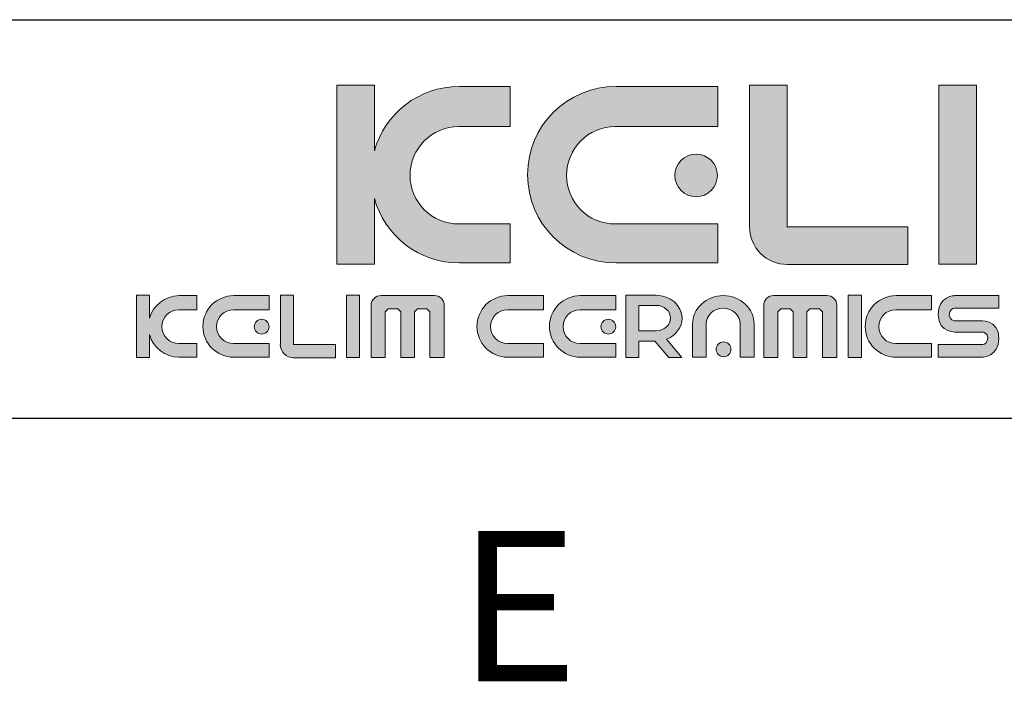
# Model space of a CAD drawing. Header units: millimetres. Extents: x 789 to 1209, y 393 to 987.
# Tile 3 of 37: x 1137 to 1174, y 397 to 422. Entities that reach past the tile are written whole.
import ezdxf

# ---------------------------------------------------------------- set-up
doc = ezdxf.new("R2010")
doc.units = ezdxf.units.MM
doc.header["$LTSCALE"] = 0.1
doc.layers.add('FORM', color=7, linetype='Continuous')
doc.layers.add('TEXT', color=2, linetype='Continuous')
doc.styles.get("Standard").update_dxf_attribs({"font": 'arial_0.ttf'})

msp = doc.modelspace()

# ---------------------------------------------------------------- hatches: boundary and pattern name
at = {"layer": 'TEXT'}
h = msp.add_hatch(color=2, dxfattribs=at)
h.dxf.hatch_style = 2
edge = h.paths.add_edge_path()
edge.add_spline(control_points=[(1155.5375, 414.0397), (1155.5375, 414.0397), (1153.6081, 414.0397), (1153.6081, 414.0397), (1152.5934, 414.0397), (1151.7764, 414.8573), (1151.7764, 415.8689), (1151.7764, 416.8846), (1152.5934, 417.702), (1153.6081, 417.702), (1153.6081, 417.702), (1155.5375, 417.702), (1155.5375, 417.702), (1155.5375, 417.702), (1155.5375, 419.2155), (1155.5375, 419.2155), (1155.5375, 419.2155), (1153.6307, 419.2155), (1153.6307, 419.2155), (1152.1042, 419.2155), (1150.8235, 418.193), (1150.4325, 416.7937), (1150.4325, 416.7937), (1150.4325, 419.2632), (1150.4325, 419.2632), (1150.4325, 419.2632), (1149.021, 419.2632), (1149.021, 419.2632), (1149.021, 419.2632), (1149.021, 412.5255), (1149.021, 412.5255), (1149.021, 412.5255), (1150.4325, 412.5255), (1150.4325, 412.5255), (1150.4325, 412.5255), (1150.4325, 414.9973), (1150.4325, 414.9973), (1150.8235, 413.5991), (1152.1042, 412.5724), (1153.6307, 412.5724), (1153.6307, 412.5724), (1155.5375, 412.5724), (1155.5375, 412.5724), (1155.5375, 412.5724), (1155.5375, 414.0397), (1155.5375, 414.0397)], knot_values=[0, 0, 0, 0, 1, 1, 1, 2, 2, 2, 3, 3, 3, 4, 4, 4, 5, 5, 5, 6, 6, 6, 7, 7, 7, 8, 8, 8, 9, 9, 9, 10, 10, 10, 11, 11, 11, 12, 12, 12, 13, 13, 13, 14, 14, 14, 15, 15, 15, 15], degree=3, periodic=0)
h = msp.add_hatch(color=256, dxfattribs=at)
h.dxf.hatch_style = 2
edge = h.paths.add_edge_path()
edge.add_spline(control_points=[(1159.5201, 412.5724), (1159.5201, 412.5724), (1163.3603, 412.5724), (1163.3603, 412.5724), (1163.3603, 412.5724), (1163.3603, 414.0397), (1163.3603, 414.0397), (1163.3603, 414.0397), (1159.4959, 414.0397), (1159.4959, 414.0397), (1158.483, 414.0397), (1157.6656, 414.8573), (1157.6656, 415.8689), (1157.6656, 416.8846), (1158.4826, 417.702), (1159.4959, 417.702), (1159.4959, 417.702), (1163.3603, 417.702), (1163.3603, 417.702), (1163.3603, 417.702), (1163.3603, 419.2155), (1163.3603, 419.2155), (1163.3603, 419.2155), (1159.5201, 419.2155), (1159.5201, 419.2155), (1157.6838, 419.2155), (1156.1986, 417.7331), (1156.1986, 415.8948), (1156.1986, 414.0608), (1157.6838, 412.5724), (1159.5201, 412.5724)], knot_values=[0, 0, 0, 0, 1, 1, 1, 2, 2, 2, 3, 3, 3, 4, 4, 4, 5, 5, 5, 6, 6, 6, 7, 7, 7, 8, 8, 8, 9, 9, 9, 10, 10, 10, 10], degree=3, periodic=0)
h = msp.add_hatch(color=2, dxfattribs=at)
h.dxf.hatch_style = 2
edge = h.paths.add_edge_path()
edge.add_spline(control_points=[(1165.9643, 412.5209), (1165.9643, 412.5209), (1170.5038, 412.5209), (1170.5038, 412.5209), (1170.5038, 412.5209), (1170.5038, 413.9347), (1170.5038, 413.9347), (1170.5038, 413.9347), (1165.9745, 413.9347), (1165.9745, 413.9347), (1165.9745, 413.9347), (1165.9691, 413.9196), (1165.9691, 413.9196), (1165.9691, 413.9196), (1165.9691, 419.2632), (1165.9691, 419.2632), (1165.9691, 419.2632), (1164.5545, 419.2632), (1164.5545, 419.2632), (1164.5545, 419.2632), (1164.5545, 413.9347), (1164.5545, 413.9347), (1164.5545, 413.9347), (1164.5498, 413.9399), (1164.5498, 413.9399), (1164.5498, 413.1548), (1165.1862, 412.5149), (1165.9745, 412.5149), (1165.9745, 412.5149), (1165.9643, 412.5209), (1165.9643, 412.5209)], knot_values=[0, 0, 0, 0, 1, 1, 1, 2, 2, 2, 3, 3, 3, 4, 4, 4, 5, 5, 5, 6, 6, 6, 7, 7, 7, 8, 8, 8, 9, 9, 9, 10, 10, 10, 10], degree=3, periodic=0)
h = msp.add_hatch(color=2, dxfattribs=at)
h.dxf.hatch_style = 2
h.paths.add_polyline_path([(1173.094, 419.2632), (1171.6809, 419.2632), (1171.6809, 412.5255), (1173.094, 412.5255)])
h = msp.add_hatch(color=2, dxfattribs=at)
h.dxf.hatch_style = 2
edge = h.paths.add_edge_path()
edge.add_spline(control_points=[(1161.7415, 415.8689), (1161.7415, 415.4285), (1162.0976, 415.0659), (1162.5407, 415.0659), (1162.9825, 415.0659), (1163.3417, 415.4285), (1163.3417, 415.8689), (1163.3417, 416.3133), (1162.9825, 416.6693), (1162.5407, 416.6693), (1162.0976, 416.6693), (1161.7415, 416.3133), (1161.7415, 415.8689)], knot_values=[0, 0, 0, 0, 1, 1, 1, 2, 2, 2, 3, 3, 3, 4, 4, 4, 4], degree=3, periodic=0)
h = msp.add_hatch(color=2, dxfattribs=at)
h.dxf.hatch_style = 2
edge = h.paths.add_edge_path()
edge.add_spline(control_points=[(1141.9703, 410.4941), (1141.9703, 410.4941), (1141.9703, 411.3587), (1141.9703, 411.3587), (1141.9703, 411.3587), (1141.478, 411.3587), (1141.478, 411.3587), (1141.478, 411.3587), (1141.478, 409.0089), (1141.478, 409.0089), (1141.478, 409.0089), (1141.9703, 409.0089), (1141.9703, 409.0089), (1141.9703, 409.0089), (1141.9703, 409.8748), (1141.9703, 409.8748), (1142.1054, 409.3856), (1142.5521, 409.0256), (1143.0859, 409.0256), (1143.0859, 409.0256), (1143.7507, 409.0256), (1143.7507, 409.0256), (1143.7507, 409.0256), (1143.7507, 409.5368), (1143.7507, 409.5368), (1143.7507, 409.5368), (1143.0778, 409.5368), (1143.0778, 409.5368), (1142.7239, 409.5368), (1142.4388, 409.8223), (1142.4388, 410.1747), (1142.4388, 410.5293), (1142.7239, 410.814), (1143.0778, 410.814), (1143.0778, 410.814), (1143.7507, 410.814), (1143.7507, 410.814), (1143.7507, 410.814), (1143.7507, 411.3427), (1143.7507, 411.3427), (1143.7507, 411.3427), (1143.0859, 411.3427), (1143.0859, 411.3427), (1142.5521, 411.3427), (1142.1054, 410.9837), (1141.9703, 410.4941)], knot_values=[0, 0, 0, 0, 1, 1, 1, 2, 2, 2, 3, 3, 3, 4, 4, 4, 5, 5, 5, 6, 6, 6, 7, 7, 7, 8, 8, 8, 9, 9, 9, 10, 10, 10, 11, 11, 11, 12, 12, 12, 13, 13, 13, 14, 14, 14, 15, 15, 15, 15], degree=3, periodic=0)
h = msp.add_hatch(color=2, dxfattribs=at)
h.dxf.hatch_style = 2
edge = h.paths.add_edge_path()
edge.add_spline(control_points=[(1143.9811, 410.1842), (1143.9811, 409.5449), (1144.4992, 409.0256), (1145.1396, 409.0256), (1145.1396, 409.0256), (1146.4792, 409.0256), (1146.4792, 409.0256), (1146.4792, 409.0256), (1146.4792, 409.5368), (1146.4792, 409.5368), (1146.4792, 409.5368), (1145.1313, 409.5368), (1145.1313, 409.5368), (1144.7781, 409.5368), (1144.4926, 409.8223), (1144.4926, 410.1747), (1144.4926, 410.5293), (1144.7777, 410.814), (1145.1313, 410.814), (1145.1313, 410.814), (1146.4792, 410.814), (1146.4792, 410.814), (1146.4792, 410.814), (1146.4792, 411.3427), (1146.4792, 411.3427), (1146.4792, 411.3427), (1145.1396, 411.3427), (1145.1396, 411.3427), (1144.4992, 411.3427), (1143.9811, 410.825), (1143.9811, 410.1842)], knot_values=[0, 0, 0, 0, 1, 1, 1, 2, 2, 2, 3, 3, 3, 4, 4, 4, 5, 5, 5, 6, 6, 6, 7, 7, 7, 8, 8, 8, 9, 9, 9, 10, 10, 10, 10], degree=3, periodic=0)
h = msp.add_hatch(color=2, dxfattribs=at)
h.dxf.hatch_style = 2
edge = h.paths.add_edge_path()
edge.add_spline(control_points=[(1147.3887, 409.4953), (1147.3887, 409.4953), (1147.3887, 411.3587), (1147.3887, 411.3587), (1147.3887, 411.3587), (1146.8956, 411.3587), (1146.8956, 411.3587), (1146.8956, 411.3587), (1146.8956, 409.5004), (1146.8956, 409.5004), (1146.8956, 409.5004), (1146.8936, 409.5026), (1146.8936, 409.5026), (1146.8936, 409.228), (1147.1156, 409.0052), (1147.3908, 409.0052), (1147.3908, 409.0052), (1147.3872, 409.0075), (1147.3872, 409.0075), (1147.3872, 409.0075), (1148.9703, 409.0075), (1148.9703, 409.0075), (1148.9703, 409.0075), (1148.9703, 409.5004), (1148.9703, 409.5004), (1148.9703, 409.5004), (1147.3908, 409.5004), (1147.3908, 409.5004), (1147.3908, 409.5004), (1147.3887, 409.4953), (1147.3887, 409.4953)], knot_values=[0, 0, 0, 0, 1, 1, 1, 2, 2, 2, 3, 3, 3, 4, 4, 4, 5, 5, 5, 6, 6, 6, 7, 7, 7, 8, 8, 8, 9, 9, 9, 10, 10, 10, 10], degree=3, periodic=0)
h = msp.add_hatch(color=2, dxfattribs=at)
h.dxf.hatch_style = 2
h.paths.add_polyline_path([(1149.3809, 409.0089), (1149.8739, 409.0089), (1149.8739, 411.3587), (1149.3809, 411.3587)])
h = msp.add_hatch(color=2, dxfattribs=at)
h.dxf.hatch_style = 2
edge = h.paths.add_edge_path()
edge.add_spline(control_points=[(1152.6899, 411.3478), (1152.6899, 411.3478), (1150.6833, 411.3478), (1150.6833, 411.3478), (1150.4769, 411.3478), (1150.3101, 411.1818), (1150.3101, 410.9771), (1150.3101, 410.9771), (1150.3101, 409.0126), (1150.3101, 409.0126), (1150.3101, 409.0126), (1150.8432, 409.0126), (1150.8432, 409.0126), (1150.8432, 409.0126), (1150.8432, 410.734), (1150.8432, 410.734), (1150.8432, 410.734), (1150.9538, 410.8454), (1150.9538, 410.8454), (1150.9538, 410.8454), (1151.3114, 410.8454), (1151.3114, 410.8454), (1151.3114, 410.8454), (1151.4228, 410.734), (1151.4228, 410.734), (1151.4228, 410.734), (1151.4228, 409.0126), (1151.4228, 409.0126), (1151.4228, 409.0126), (1151.9376, 409.0126), (1151.9376, 409.0126), (1151.9376, 409.0126), (1151.9376, 410.734), (1151.9376, 410.734), (1151.9376, 410.734), (1152.0505, 410.8454), (1152.0505, 410.8454), (1152.0505, 410.8454), (1152.4061, 410.8454), (1152.4061, 410.8454), (1152.4061, 410.8454), (1152.5172, 410.734), (1152.5172, 410.734), (1152.5172, 410.734), (1152.5172, 409.0126), (1152.5172, 409.0126), (1152.5172, 409.0126), (1153.0635, 409.0126), (1153.0635, 409.0126), (1153.0635, 409.0126), (1153.0635, 410.9771), (1153.0635, 410.9771), (1153.0635, 411.1818), (1152.8951, 411.3478), (1152.6899, 411.3478)], knot_values=[0, 0, 0, 0, 1, 1, 1, 2, 2, 2, 3, 3, 3, 4, 4, 4, 5, 5, 5, 6, 6, 6, 7, 7, 7, 8, 8, 8, 9, 9, 9, 10, 10, 10, 11, 11, 11, 12, 12, 12, 13, 13, 13, 14, 14, 14, 15, 15, 15, 16, 16, 16, 17, 17, 17, 18, 18, 18, 18], degree=3, periodic=0)
h = msp.add_hatch(color=2, dxfattribs=at)
h.dxf.hatch_style = 2
edge = h.paths.add_edge_path()
edge.add_spline(control_points=[(1154.2947, 410.1842), (1154.2947, 409.5449), (1154.8126, 409.0256), (1155.4533, 409.0256), (1155.4533, 409.0256), (1156.7924, 409.0256), (1156.7924, 409.0256), (1156.7924, 409.0256), (1156.7924, 409.5368), (1156.7924, 409.5368), (1156.7924, 409.5368), (1155.4446, 409.5368), (1155.4446, 409.5368), (1155.0914, 409.5368), (1154.8063, 409.8223), (1154.8063, 410.1747), (1154.8063, 410.5293), (1155.0914, 410.814), (1155.4446, 410.814), (1155.4446, 410.814), (1156.7924, 410.814), (1156.7924, 410.814), (1156.7924, 410.814), (1156.7924, 411.3427), (1156.7924, 411.3427), (1156.7924, 411.3427), (1155.4533, 411.3427), (1155.4533, 411.3427), (1154.8126, 411.3427), (1154.2947, 410.825), (1154.2947, 410.1842)], knot_values=[0, 0, 0, 0, 1, 1, 1, 2, 2, 2, 3, 3, 3, 4, 4, 4, 5, 5, 5, 6, 6, 6, 7, 7, 7, 8, 8, 8, 9, 9, 9, 10, 10, 10, 10], degree=3, periodic=0)
h = msp.add_hatch(color=2, dxfattribs=at)
h.dxf.hatch_style = 2
edge = h.paths.add_edge_path()
edge.add_spline(control_points=[(1157.0234, 410.1842), (1157.0234, 409.5449), (1157.541, 409.0256), (1158.1818, 409.0256), (1158.1818, 409.0256), (1159.521, 409.0256), (1159.521, 409.0256), (1159.521, 409.0256), (1159.521, 409.5368), (1159.521, 409.5368), (1159.521, 409.5368), (1158.1731, 409.5368), (1158.1731, 409.5368), (1157.8199, 409.5368), (1157.5348, 409.8223), (1157.5348, 410.1747), (1157.5348, 410.5293), (1157.8199, 410.814), (1158.1731, 410.814), (1158.1731, 410.814), (1159.521, 410.814), (1159.521, 410.814), (1159.521, 410.814), (1159.521, 411.3427), (1159.521, 411.3427), (1159.521, 411.3427), (1158.1818, 411.3427), (1158.1818, 411.3427), (1157.541, 411.3427), (1157.0234, 410.825), (1157.0234, 410.1842)], knot_values=[0, 0, 0, 0, 1, 1, 1, 2, 2, 2, 3, 3, 3, 4, 4, 4, 5, 5, 5, 6, 6, 6, 7, 7, 7, 8, 8, 8, 9, 9, 9, 10, 10, 10, 10], degree=3, periodic=0)
h = msp.add_hatch(color=2, dxfattribs=at)
h.dxf.hatch_style = 2
edge = h.paths.add_edge_path()
edge.add_spline(control_points=[(1162.0103, 410.4929), (1162.0103, 410.9706), (1161.5722, 411.3587), (1161.0312, 411.3587), (1161.0312, 411.3587), (1160.3917, 411.3587), (1160.3917, 411.3587), (1160.3917, 411.3587), (1159.8992, 411.3587), (1159.8992, 411.3587), (1159.8992, 411.3587), (1159.8992, 410.9764), (1159.8992, 410.9764), (1159.8992, 410.9764), (1159.8992, 410.0218), (1159.8992, 410.0218), (1159.8992, 410.0218), (1159.8992, 409.6271), (1159.8992, 409.6271), (1159.8992, 409.6271), (1159.8992, 409.0089), (1159.8992, 409.0089), (1159.8992, 409.0089), (1160.3917, 409.0089), (1160.3917, 409.0089), (1160.3917, 409.0089), (1160.3917, 409.6271), (1160.3917, 409.6271), (1160.3917, 409.6271), (1160.9916, 409.6271), (1160.9916, 409.6271), (1160.9916, 409.6271), (1161.5158, 409.0089), (1161.5158, 409.0089), (1161.5158, 409.0089), (1162.0085, 409.0089), (1162.0085, 409.0089), (1162.0085, 409.0089), (1161.4231, 409.6995), (1161.4231, 409.6995), (1161.7687, 409.8331), (1162.0103, 410.1373), (1162.0103, 410.4929)], knot_values=[0, 0, 0, 0, 1, 1, 1, 2, 2, 2, 3, 3, 3, 4, 4, 4, 5, 5, 5, 6, 6, 6, 7, 7, 7, 8, 8, 8, 9, 9, 9, 10, 10, 10, 11, 11, 11, 12, 12, 12, 13, 13, 13, 14, 14, 14, 14], degree=3, periodic=0)
edge = h.paths.add_edge_path()
edge.add_spline(control_points=[(1161.0386, 410.0218), (1161.0386, 410.0218), (1160.3917, 410.0218), (1160.3917, 410.0218), (1160.3917, 410.0218), (1160.3917, 410.9764), (1160.3917, 410.9764), (1160.3917, 410.9764), (1161.0386, 410.9764), (1161.0386, 410.9764), (1161.3369, 410.9764), (1161.5777, 410.763), (1161.5777, 410.4995), (1161.5777, 410.2351), (1161.3369, 410.0218), (1161.0386, 410.0218)], knot_values=[0, 0, 0, 0, 1, 1, 1, 2, 2, 2, 3, 3, 3, 4, 4, 4, 5, 5, 5, 5], degree=3, periodic=0)
h = msp.add_hatch(color=2, dxfattribs=at)
h.dxf.hatch_style = 2
edge = h.paths.add_edge_path()
edge.add_spline(control_points=[(1163.5652, 411.3427), (1162.926, 411.3427), (1162.4069, 410.8621), (1162.4069, 410.268), (1162.4069, 410.268), (1162.4069, 409.0256), (1162.4069, 409.0256), (1162.4069, 409.0256), (1162.9178, 409.0256), (1162.9178, 409.0256), (1162.9178, 409.0256), (1162.9178, 410.2759), (1162.9178, 410.2759), (1162.9178, 410.6028), (1163.2034, 410.8679), (1163.5561, 410.8679), (1163.9104, 410.8679), (1164.1955, 410.6036), (1164.1955, 410.2759), (1164.1955, 410.2759), (1164.1955, 409.0256), (1164.1955, 409.0256), (1164.1955, 409.0256), (1164.7239, 409.0256), (1164.7239, 409.0256), (1164.7239, 409.0256), (1164.7239, 410.268), (1164.7239, 410.268), (1164.7239, 410.8621), (1164.2064, 411.3427), (1163.5652, 411.3427)], knot_values=[0, 0, 0, 0, 1, 1, 1, 2, 2, 2, 3, 3, 3, 4, 4, 4, 5, 5, 5, 6, 6, 6, 7, 7, 7, 8, 8, 8, 9, 9, 9, 10, 10, 10, 10], degree=3, periodic=0)
h = msp.add_hatch(color=2, dxfattribs=at)
h.dxf.hatch_style = 2
edge = h.paths.add_edge_path()
edge.add_spline(control_points=[(1167.4643, 411.3478), (1167.4643, 411.3478), (1165.4578, 411.3478), (1165.4578, 411.3478), (1165.2518, 411.3478), (1165.0847, 411.1818), (1165.0847, 410.9771), (1165.0847, 410.9771), (1165.0847, 409.0126), (1165.0847, 409.0126), (1165.0847, 409.0126), (1165.6177, 409.0126), (1165.6177, 409.0126), (1165.6177, 409.0126), (1165.6177, 410.734), (1165.6177, 410.734), (1165.6177, 410.734), (1165.7288, 410.8454), (1165.7288, 410.8454), (1165.7288, 410.8454), (1166.0862, 410.8454), (1166.0862, 410.8454), (1166.0862, 410.8454), (1166.1973, 410.734), (1166.1973, 410.734), (1166.1973, 410.734), (1166.1973, 409.0126), (1166.1973, 409.0126), (1166.1973, 409.0126), (1166.7125, 409.0126), (1166.7125, 409.0126), (1166.7125, 409.0126), (1166.7125, 410.734), (1166.7125, 410.734), (1166.7125, 410.734), (1166.825, 410.8454), (1166.825, 410.8454), (1166.825, 410.8454), (1167.1807, 410.8454), (1167.1807, 410.8454), (1167.1807, 410.8454), (1167.2917, 410.734), (1167.2917, 410.734), (1167.2917, 410.734), (1167.2917, 409.0126), (1167.2917, 409.0126), (1167.2917, 409.0126), (1167.8378, 409.0126), (1167.8378, 409.0126), (1167.8378, 409.0126), (1167.8378, 410.9771), (1167.8378, 410.9771), (1167.8378, 411.1818), (1167.67, 411.3478), (1167.4643, 411.3478)], knot_values=[0, 0, 0, 0, 1, 1, 1, 2, 2, 2, 3, 3, 3, 4, 4, 4, 5, 5, 5, 6, 6, 6, 7, 7, 7, 8, 8, 8, 9, 9, 9, 10, 10, 10, 11, 11, 11, 12, 12, 12, 13, 13, 13, 14, 14, 14, 15, 15, 15, 16, 16, 16, 17, 17, 17, 18, 18, 18, 18], degree=3, periodic=0)
h = msp.add_hatch(color=2, dxfattribs=at)
h.dxf.hatch_style = 2
h.paths.add_polyline_path([(1168.2686, 409.0089), (1168.7615, 409.0089), (1168.7615, 411.3587), (1168.2686, 411.3587)])
h = msp.add_hatch(color=2, dxfattribs=at)
h.dxf.hatch_style = 2
edge = h.paths.add_edge_path()
edge.add_spline(control_points=[(1168.9058, 410.1842), (1168.9058, 409.5449), (1169.4235, 409.0256), (1170.0643, 409.0256), (1170.0643, 409.0256), (1171.4035, 409.0256), (1171.4035, 409.0256), (1171.4035, 409.0256), (1171.4035, 409.5368), (1171.4035, 409.5368), (1171.4035, 409.5368), (1170.0557, 409.5368), (1170.0557, 409.5368), (1169.7025, 409.5368), (1169.4173, 409.8223), (1169.4173, 410.1747), (1169.4173, 410.5293), (1169.7025, 410.814), (1170.0557, 410.814), (1170.0557, 410.814), (1171.4035, 410.814), (1171.4035, 410.814), (1171.4035, 410.814), (1171.4035, 411.3427), (1171.4035, 411.3427), (1171.4035, 411.3427), (1170.0643, 411.3427), (1170.0643, 411.3427), (1169.4235, 411.3427), (1168.9058, 410.825), (1168.9058, 410.1842)], knot_values=[0, 0, 0, 0, 1, 1, 1, 2, 2, 2, 3, 3, 3, 4, 4, 4, 5, 5, 5, 6, 6, 6, 7, 7, 7, 8, 8, 8, 9, 9, 9, 10, 10, 10, 10], degree=3, periodic=0)
h = msp.add_hatch(color=2, dxfattribs=at)
h.dxf.hatch_style = 2
edge = h.paths.add_edge_path()
edge.add_spline(control_points=[(1171.6514, 410.6262), (1171.6514, 409.9089), (1172.3814, 409.9701), (1172.3814, 409.9701), (1172.3814, 409.9701), (1172.3996, 409.9701), (1172.3996, 409.9701), (1172.3996, 409.9701), (1173.186, 409.9701), (1173.186, 409.9701), (1173.186, 409.9701), (1173.3273, 409.9701), (1173.3273, 409.9701), (1173.3273, 409.9701), (1173.5181, 409.9395), (1173.5181, 409.7552), (1173.5181, 409.571), (1173.3942, 409.5004), (1173.3266, 409.5004), (1173.3266, 409.5004), (1171.6514, 409.5004), (1171.6514, 409.5004), (1171.6514, 409.5004), (1171.6514, 409.0264), (1171.6514, 409.0264), (1171.6514, 409.0264), (1173.3161, 409.0264), (1173.3161, 409.0264), (1173.3161, 409.0264), (1173.9347, 409.0256), (1173.9347, 409.7429), (1173.9347, 410.4609), (1173.2048, 410.399), (1173.2048, 410.399), (1173.2048, 410.399), (1173.186, 410.399), (1173.186, 410.399), (1173.186, 410.399), (1172.3996, 410.399), (1172.3996, 410.399), (1172.3996, 410.399), (1172.2583, 410.399), (1172.2583, 410.399), (1172.2583, 410.399), (1172.0675, 410.4296), (1172.0675, 410.6138), (1172.0675, 410.7973), (1172.192, 410.8679), (1172.2591, 410.8679), (1172.2591, 410.8679), (1173.9347, 410.8679), (1173.9347, 410.8679), (1173.9347, 410.8679), (1173.9347, 411.3427), (1173.9347, 411.3427), (1173.9347, 411.3427), (1172.27, 411.3427), (1172.27, 411.3427), (1172.27, 411.3427), (1171.6514, 411.3435), (1171.6514, 410.6262)], knot_values=[0, 0, 0, 0, 1, 1, 1, 2, 2, 2, 3, 3, 3, 4, 4, 4, 5, 5, 5, 6, 6, 6, 7, 7, 7, 8, 8, 8, 9, 9, 9, 10, 10, 10, 11, 11, 11, 12, 12, 12, 13, 13, 13, 14, 14, 14, 15, 15, 15, 16, 16, 16, 17, 17, 17, 18, 18, 18, 19, 19, 19, 20, 20, 20, 20], degree=3, periodic=0)
h = msp.add_hatch(color=2, dxfattribs=at)
h.dxf.hatch_style = 2
edge = h.paths.add_edge_path()
edge.add_spline(control_points=[(1145.9145, 410.1747), (1145.9145, 410.021), (1146.0386, 409.8951), (1146.193, 409.8951), (1146.3475, 409.8951), (1146.4726, 410.021), (1146.4726, 410.1747), (1146.4726, 410.3298), (1146.3475, 410.4543), (1146.193, 410.4543), (1146.0386, 410.4543), (1145.9145, 410.3298), (1145.9145, 410.1747)], knot_values=[0, 0, 0, 0, 1, 1, 1, 2, 2, 2, 3, 3, 3, 4, 4, 4, 4], degree=3, periodic=0)
h = msp.add_hatch(color=2, dxfattribs=at)
h.dxf.hatch_style = 2
edge = h.paths.add_edge_path()
edge.add_spline(control_points=[(1158.9567, 410.1747), (1158.9567, 410.021), (1159.0804, 409.8951), (1159.2352, 409.8951), (1159.3892, 409.8951), (1159.5143, 410.021), (1159.5143, 410.1747), (1159.5143, 410.3298), (1159.3892, 410.4543), (1159.2352, 410.4543), (1159.0804, 410.4543), (1158.9567, 410.3298), (1158.9567, 410.1747)], knot_values=[0, 0, 0, 0, 1, 1, 1, 2, 2, 2, 3, 3, 3, 4, 4, 4, 4], degree=3, periodic=0)
h = msp.add_hatch(color=2, dxfattribs=at)
h.dxf.hatch_style = 2
edge = h.paths.add_edge_path()
edge.add_spline(control_points=[(1163.5734, 409.6016), (1163.4189, 409.6016), (1163.2949, 409.4771), (1163.2949, 409.322), (1163.2949, 409.1691), (1163.4189, 409.0424), (1163.5734, 409.0424), (1163.7277, 409.0424), (1163.8528, 409.1691), (1163.8528, 409.322), (1163.8528, 409.4771), (1163.7277, 409.6016), (1163.5734, 409.6016)], knot_values=[0, 0, 0, 0, 1, 1, 1, 2, 2, 2, 3, 3, 3, 4, 4, 4, 4], degree=3, periodic=0)

# ---------------------------------------------------------------- linework, layer by layer
msp.add_line((803.291, 406.7277), (1195.0082, 406.7277))
at = {"layer": 'FORM'}
msp.add_line((924.5082, 421.7277), (1195.0082, 421.7277), dxfattribs=at)
at = {"layer": 'TEXT', "lineweight": 0}
for points in [[(1173.094, 419.2632), (1171.6809, 419.2632), (1171.6809, 412.5255), (1173.094, 412.5255), (1173.094, 419.2632)], [(1149.3809, 409.0089), (1149.8739, 409.0089), (1149.8739, 411.3587), (1149.3809, 411.3587), (1149.3809, 409.0089)], [(1168.2686, 409.0089), (1168.7615, 409.0089), (1168.7615, 411.3587), (1168.2686, 411.3587), (1168.2686, 409.0089)]]:
    msp.add_lwpolyline(points, dxfattribs=at)
for points, knots in [([(1155.5375, 414.0397), (1155.5375, 414.0397), (1153.6081, 414.0397), (1153.6081, 414.0397), (1152.5934, 414.0397), (1151.7764, 414.8573), (1151.7764, 415.8689), (1151.7764, 416.8846), (1152.5934, 417.702), (1153.6081, 417.702), (1153.6081, 417.702), (1155.5375, 417.702), (1155.5375, 417.702), (1155.5375, 417.702), (1155.5375, 419.2155), (1155.5375, 419.2155), (1155.5375, 419.2155), (1153.6307, 419.2155), (1153.6307, 419.2155), (1152.1042, 419.2155), (1150.8235, 418.193), (1150.4325, 416.7937), (1150.4325, 416.7937), (1150.4325, 419.2632), (1150.4325, 419.2632), (1150.4325, 419.2632), (1149.021, 419.2632), (1149.021, 419.2632), (1149.021, 419.2632), (1149.021, 412.5255), (1149.021, 412.5255), (1149.021, 412.5255), (1150.4325, 412.5255), (1150.4325, 412.5255), (1150.4325, 412.5255), (1150.4325, 414.9973), (1150.4325, 414.9973), (1150.8235, 413.5991), (1152.1042, 412.5724), (1153.6307, 412.5724), (1153.6307, 412.5724), (1155.5375, 412.5724), (1155.5375, 412.5724), (1155.5375, 412.5724), (1155.5375, 414.0397), (1155.5375, 414.0397)], [0, 0, 0, 0, 1, 1, 1, 2, 2, 2, 3, 3, 3, 4, 4, 4, 5, 5, 5, 6, 6, 6, 7, 7, 7, 8, 8, 8, 9, 9, 9, 10, 10, 10, 11, 11, 11, 12, 12, 12, 13, 13, 13, 14, 14, 14, 15, 15, 15, 15]), ([(1159.5201, 412.5724), (1159.5201, 412.5724), (1163.3603, 412.5724), (1163.3603, 412.5724), (1163.3603, 412.5724), (1163.3603, 414.0397), (1163.3603, 414.0397), (1163.3603, 414.0397), (1159.4959, 414.0397), (1159.4959, 414.0397), (1158.483, 414.0397), (1157.6656, 414.8573), (1157.6656, 415.8689), (1157.6656, 416.8846), (1158.4826, 417.702), (1159.4959, 417.702), (1159.4959, 417.702), (1163.3603, 417.702), (1163.3603, 417.702), (1163.3603, 417.702), (1163.3603, 419.2155), (1163.3603, 419.2155), (1163.3603, 419.2155), (1159.5201, 419.2155), (1159.5201, 419.2155), (1157.6838, 419.2155), (1156.1986, 417.7331), (1156.1986, 415.8948), (1156.1986, 414.0608), (1157.6838, 412.5724), (1159.5201, 412.5724)], [0, 0, 0, 0, 1, 1, 1, 2, 2, 2, 3, 3, 3, 4, 4, 4, 5, 5, 5, 6, 6, 6, 7, 7, 7, 8, 8, 8, 9, 9, 9, 10, 10, 10, 10]), ([(1165.9643, 412.5209), (1165.9643, 412.5209), (1170.5038, 412.5209), (1170.5038, 412.5209), (1170.5038, 412.5209), (1170.5038, 413.9347), (1170.5038, 413.9347), (1170.5038, 413.9347), (1165.9745, 413.9347), (1165.9745, 413.9347), (1165.9745, 413.9347), (1165.9691, 413.9196), (1165.9691, 413.9196), (1165.9691, 413.9196), (1165.9691, 419.2632), (1165.9691, 419.2632), (1165.9691, 419.2632), (1164.5545, 419.2632), (1164.5545, 419.2632), (1164.5545, 419.2632), (1164.5545, 413.9347), (1164.5545, 413.9347), (1164.5545, 413.9347), (1164.5498, 413.9399), (1164.5498, 413.9399), (1164.5498, 413.1548), (1165.1862, 412.5149), (1165.9745, 412.5149), (1165.9745, 412.5149), (1165.9643, 412.5209), (1165.9643, 412.5209)], [0, 0, 0, 0, 1, 1, 1, 2, 2, 2, 3, 3, 3, 4, 4, 4, 5, 5, 5, 6, 6, 6, 7, 7, 7, 8, 8, 8, 9, 9, 9, 10, 10, 10, 10]), ([(1161.7415, 415.8689), (1161.7415, 415.4285), (1162.0976, 415.0659), (1162.5407, 415.0659), (1162.9825, 415.0659), (1163.3417, 415.4285), (1163.3417, 415.8689), (1163.3417, 416.3133), (1162.9825, 416.6693), (1162.5407, 416.6693), (1162.0976, 416.6693), (1161.7415, 416.3133), (1161.7415, 415.8689)], [0, 0, 0, 0, 1, 1, 1, 2, 2, 2, 3, 3, 3, 4, 4, 4, 4]), ([(1141.9703, 410.4941), (1141.9703, 410.4941), (1141.9703, 411.3587), (1141.9703, 411.3587), (1141.9703, 411.3587), (1141.478, 411.3587), (1141.478, 411.3587), (1141.478, 411.3587), (1141.478, 409.0089), (1141.478, 409.0089), (1141.478, 409.0089), (1141.9703, 409.0089), (1141.9703, 409.0089), (1141.9703, 409.0089), (1141.9703, 409.8748), (1141.9703, 409.8748), (1142.1054, 409.3856), (1142.5521, 409.0256), (1143.0859, 409.0256), (1143.0859, 409.0256), (1143.7507, 409.0256), (1143.7507, 409.0256), (1143.7507, 409.0256), (1143.7507, 409.5368), (1143.7507, 409.5368), (1143.7507, 409.5368), (1143.0778, 409.5368), (1143.0778, 409.5368), (1142.7239, 409.5368), (1142.4388, 409.8223), (1142.4388, 410.1747), (1142.4388, 410.5293), (1142.7239, 410.814), (1143.0778, 410.814), (1143.0778, 410.814), (1143.7507, 410.814), (1143.7507, 410.814), (1143.7507, 410.814), (1143.7507, 411.3427), (1143.7507, 411.3427), (1143.7507, 411.3427), (1143.0859, 411.3427), (1143.0859, 411.3427), (1142.5521, 411.3427), (1142.1054, 410.9837), (1141.9703, 410.4941)], [0, 0, 0, 0, 1, 1, 1, 2, 2, 2, 3, 3, 3, 4, 4, 4, 5, 5, 5, 6, 6, 6, 7, 7, 7, 8, 8, 8, 9, 9, 9, 10, 10, 10, 11, 11, 11, 12, 12, 12, 13, 13, 13, 14, 14, 14, 15, 15, 15, 15]), ([(1143.9811, 410.1842), (1143.9811, 409.5449), (1144.4992, 409.0256), (1145.1396, 409.0256), (1145.1396, 409.0256), (1146.4792, 409.0256), (1146.4792, 409.0256), (1146.4792, 409.0256), (1146.4792, 409.5368), (1146.4792, 409.5368), (1146.4792, 409.5368), (1145.1313, 409.5368), (1145.1313, 409.5368), (1144.7781, 409.5368), (1144.4926, 409.8223), (1144.4926, 410.1747), (1144.4926, 410.5293), (1144.7777, 410.814), (1145.1313, 410.814), (1145.1313, 410.814), (1146.4792, 410.814), (1146.4792, 410.814), (1146.4792, 410.814), (1146.4792, 411.3427), (1146.4792, 411.3427), (1146.4792, 411.3427), (1145.1396, 411.3427), (1145.1396, 411.3427), (1144.4992, 411.3427), (1143.9811, 410.825), (1143.9811, 410.1842)], [0, 0, 0, 0, 1, 1, 1, 2, 2, 2, 3, 3, 3, 4, 4, 4, 5, 5, 5, 6, 6, 6, 7, 7, 7, 8, 8, 8, 9, 9, 9, 10, 10, 10, 10]), ([(1147.3887, 409.4953), (1147.3887, 409.4953), (1147.3887, 411.3587), (1147.3887, 411.3587), (1147.3887, 411.3587), (1146.8956, 411.3587), (1146.8956, 411.3587), (1146.8956, 411.3587), (1146.8956, 409.5004), (1146.8956, 409.5004), (1146.8956, 409.5004), (1146.8936, 409.5026), (1146.8936, 409.5026), (1146.8936, 409.228), (1147.1156, 409.0052), (1147.3908, 409.0052), (1147.3908, 409.0052), (1147.3872, 409.0075), (1147.3872, 409.0075), (1147.3872, 409.0075), (1148.9703, 409.0075), (1148.9703, 409.0075), (1148.9703, 409.0075), (1148.9703, 409.5004), (1148.9703, 409.5004), (1148.9703, 409.5004), (1147.3908, 409.5004), (1147.3908, 409.5004), (1147.3908, 409.5004), (1147.3887, 409.4953), (1147.3887, 409.4953)], [0, 0, 0, 0, 1, 1, 1, 2, 2, 2, 3, 3, 3, 4, 4, 4, 5, 5, 5, 6, 6, 6, 7, 7, 7, 8, 8, 8, 9, 9, 9, 10, 10, 10, 10]), ([(1152.6899, 411.3478), (1152.6899, 411.3478), (1150.6833, 411.3478), (1150.6833, 411.3478), (1150.4769, 411.3478), (1150.3101, 411.1818), (1150.3101, 410.9771), (1150.3101, 410.9771), (1150.3101, 409.0126), (1150.3101, 409.0126), (1150.3101, 409.0126), (1150.8432, 409.0126), (1150.8432, 409.0126), (1150.8432, 409.0126), (1150.8432, 410.734), (1150.8432, 410.734), (1150.8432, 410.734), (1150.9538, 410.8454), (1150.9538, 410.8454), (1150.9538, 410.8454), (1151.3114, 410.8454), (1151.3114, 410.8454), (1151.3114, 410.8454), (1151.4228, 410.734), (1151.4228, 410.734), (1151.4228, 410.734), (1151.4228, 409.0126), (1151.4228, 409.0126), (1151.4228, 409.0126), (1151.9376, 409.0126), (1151.9376, 409.0126), (1151.9376, 409.0126), (1151.9376, 410.734), (1151.9376, 410.734), (1151.9376, 410.734), (1152.0505, 410.8454), (1152.0505, 410.8454), (1152.0505, 410.8454), (1152.4061, 410.8454), (1152.4061, 410.8454), (1152.4061, 410.8454), (1152.5172, 410.734), (1152.5172, 410.734), (1152.5172, 410.734), (1152.5172, 409.0126), (1152.5172, 409.0126), (1152.5172, 409.0126), (1153.0635, 409.0126), (1153.0635, 409.0126), (1153.0635, 409.0126), (1153.0635, 410.9771), (1153.0635, 410.9771), (1153.0635, 411.1818), (1152.8951, 411.3478), (1152.6899, 411.3478)], [0, 0, 0, 0, 1, 1, 1, 2, 2, 2, 3, 3, 3, 4, 4, 4, 5, 5, 5, 6, 6, 6, 7, 7, 7, 8, 8, 8, 9, 9, 9, 10, 10, 10, 11, 11, 11, 12, 12, 12, 13, 13, 13, 14, 14, 14, 15, 15, 15, 16, 16, 16, 17, 17, 17, 18, 18, 18, 18]), ([(1154.2947, 410.1842), (1154.2947, 409.5449), (1154.8126, 409.0256), (1155.4533, 409.0256), (1155.4533, 409.0256), (1156.7924, 409.0256), (1156.7924, 409.0256), (1156.7924, 409.0256), (1156.7924, 409.5368), (1156.7924, 409.5368), (1156.7924, 409.5368), (1155.4446, 409.5368), (1155.4446, 409.5368), (1155.0914, 409.5368), (1154.8063, 409.8223), (1154.8063, 410.1747), (1154.8063, 410.5293), (1155.0914, 410.814), (1155.4446, 410.814), (1155.4446, 410.814), (1156.7924, 410.814), (1156.7924, 410.814), (1156.7924, 410.814), (1156.7924, 411.3427), (1156.7924, 411.3427), (1156.7924, 411.3427), (1155.4533, 411.3427), (1155.4533, 411.3427), (1154.8126, 411.3427), (1154.2947, 410.825), (1154.2947, 410.1842)], [0, 0, 0, 0, 1, 1, 1, 2, 2, 2, 3, 3, 3, 4, 4, 4, 5, 5, 5, 6, 6, 6, 7, 7, 7, 8, 8, 8, 9, 9, 9, 10, 10, 10, 10]), ([(1157.0234, 410.1842), (1157.0234, 409.5449), (1157.541, 409.0256), (1158.1818, 409.0256), (1158.1818, 409.0256), (1159.521, 409.0256), (1159.521, 409.0256), (1159.521, 409.0256), (1159.521, 409.5368), (1159.521, 409.5368), (1159.521, 409.5368), (1158.1731, 409.5368), (1158.1731, 409.5368), (1157.8199, 409.5368), (1157.5348, 409.8223), (1157.5348, 410.1747), (1157.5348, 410.5293), (1157.8199, 410.814), (1158.1731, 410.814), (1158.1731, 410.814), (1159.521, 410.814), (1159.521, 410.814), (1159.521, 410.814), (1159.521, 411.3427), (1159.521, 411.3427), (1159.521, 411.3427), (1158.1818, 411.3427), (1158.1818, 411.3427), (1157.541, 411.3427), (1157.0234, 410.825), (1157.0234, 410.1842)], [0, 0, 0, 0, 1, 1, 1, 2, 2, 2, 3, 3, 3, 4, 4, 4, 5, 5, 5, 6, 6, 6, 7, 7, 7, 8, 8, 8, 9, 9, 9, 10, 10, 10, 10]), ([(1162.0103, 410.4929), (1162.0103, 410.9706), (1161.5722, 411.3587), (1161.0312, 411.3587), (1161.0312, 411.3587), (1160.3917, 411.3587), (1160.3917, 411.3587), (1160.3917, 411.3587), (1159.8992, 411.3587), (1159.8992, 411.3587), (1159.8992, 411.3587), (1159.8992, 410.9764), (1159.8992, 410.9764), (1159.8992, 410.9764), (1159.8992, 410.0218), (1159.8992, 410.0218), (1159.8992, 410.0218), (1159.8992, 409.6271), (1159.8992, 409.6271), (1159.8992, 409.6271), (1159.8992, 409.0089), (1159.8992, 409.0089), (1159.8992, 409.0089), (1160.3917, 409.0089), (1160.3917, 409.0089), (1160.3917, 409.0089), (1160.3917, 409.6271), (1160.3917, 409.6271), (1160.3917, 409.6271), (1160.9916, 409.6271), (1160.9916, 409.6271), (1160.9916, 409.6271), (1161.5158, 409.0089), (1161.5158, 409.0089), (1161.5158, 409.0089), (1162.0085, 409.0089), (1162.0085, 409.0089), (1162.0085, 409.0089), (1161.4231, 409.6995), (1161.4231, 409.6995), (1161.7687, 409.8331), (1162.0103, 410.1373), (1162.0103, 410.4929)], [0, 0, 0, 0, 1, 1, 1, 2, 2, 2, 3, 3, 3, 4, 4, 4, 5, 5, 5, 6, 6, 6, 7, 7, 7, 8, 8, 8, 9, 9, 9, 10, 10, 10, 11, 11, 11, 12, 12, 12, 13, 13, 13, 14, 14, 14, 14]), ([(1163.5652, 411.3427), (1162.926, 411.3427), (1162.4069, 410.8621), (1162.4069, 410.268), (1162.4069, 410.268), (1162.4069, 409.0256), (1162.4069, 409.0256), (1162.4069, 409.0256), (1162.9178, 409.0256), (1162.9178, 409.0256), (1162.9178, 409.0256), (1162.9178, 410.2759), (1162.9178, 410.2759), (1162.9178, 410.6028), (1163.2034, 410.8679), (1163.5561, 410.8679), (1163.9104, 410.8679), (1164.1955, 410.6036), (1164.1955, 410.2759), (1164.1955, 410.2759), (1164.1955, 409.0256), (1164.1955, 409.0256), (1164.1955, 409.0256), (1164.7239, 409.0256), (1164.7239, 409.0256), (1164.7239, 409.0256), (1164.7239, 410.268), (1164.7239, 410.268), (1164.7239, 410.8621), (1164.2064, 411.3427), (1163.5652, 411.3427)], [0, 0, 0, 0, 1, 1, 1, 2, 2, 2, 3, 3, 3, 4, 4, 4, 5, 5, 5, 6, 6, 6, 7, 7, 7, 8, 8, 8, 9, 9, 9, 10, 10, 10, 10]), ([(1167.4643, 411.3478), (1167.4643, 411.3478), (1165.4578, 411.3478), (1165.4578, 411.3478), (1165.2518, 411.3478), (1165.0847, 411.1818), (1165.0847, 410.9771), (1165.0847, 410.9771), (1165.0847, 409.0126), (1165.0847, 409.0126), (1165.0847, 409.0126), (1165.6177, 409.0126), (1165.6177, 409.0126), (1165.6177, 409.0126), (1165.6177, 410.734), (1165.6177, 410.734), (1165.6177, 410.734), (1165.7288, 410.8454), (1165.7288, 410.8454), (1165.7288, 410.8454), (1166.0862, 410.8454), (1166.0862, 410.8454), (1166.0862, 410.8454), (1166.1973, 410.734), (1166.1973, 410.734), (1166.1973, 410.734), (1166.1973, 409.0126), (1166.1973, 409.0126), (1166.1973, 409.0126), (1166.7125, 409.0126), (1166.7125, 409.0126), (1166.7125, 409.0126), (1166.7125, 410.734), (1166.7125, 410.734), (1166.7125, 410.734), (1166.825, 410.8454), (1166.825, 410.8454), (1166.825, 410.8454), (1167.1807, 410.8454), (1167.1807, 410.8454), (1167.1807, 410.8454), (1167.2917, 410.734), (1167.2917, 410.734), (1167.2917, 410.734), (1167.2917, 409.0126), (1167.2917, 409.0126), (1167.2917, 409.0126), (1167.8378, 409.0126), (1167.8378, 409.0126), (1167.8378, 409.0126), (1167.8378, 410.9771), (1167.8378, 410.9771), (1167.8378, 411.1818), (1167.67, 411.3478), (1167.4643, 411.3478)], [0, 0, 0, 0, 1, 1, 1, 2, 2, 2, 3, 3, 3, 4, 4, 4, 5, 5, 5, 6, 6, 6, 7, 7, 7, 8, 8, 8, 9, 9, 9, 10, 10, 10, 11, 11, 11, 12, 12, 12, 13, 13, 13, 14, 14, 14, 15, 15, 15, 16, 16, 16, 17, 17, 17, 18, 18, 18, 18]), ([(1168.9058, 410.1842), (1168.9058, 409.5449), (1169.4235, 409.0256), (1170.0643, 409.0256), (1170.0643, 409.0256), (1171.4035, 409.0256), (1171.4035, 409.0256), (1171.4035, 409.0256), (1171.4035, 409.5368), (1171.4035, 409.5368), (1171.4035, 409.5368), (1170.0557, 409.5368), (1170.0557, 409.5368), (1169.7025, 409.5368), (1169.4173, 409.8223), (1169.4173, 410.1747), (1169.4173, 410.5293), (1169.7025, 410.814), (1170.0557, 410.814), (1170.0557, 410.814), (1171.4035, 410.814), (1171.4035, 410.814), (1171.4035, 410.814), (1171.4035, 411.3427), (1171.4035, 411.3427), (1171.4035, 411.3427), (1170.0643, 411.3427), (1170.0643, 411.3427), (1169.4235, 411.3427), (1168.9058, 410.825), (1168.9058, 410.1842)], [0, 0, 0, 0, 1, 1, 1, 2, 2, 2, 3, 3, 3, 4, 4, 4, 5, 5, 5, 6, 6, 6, 7, 7, 7, 8, 8, 8, 9, 9, 9, 10, 10, 10, 10]), ([(1171.6514, 410.6262), (1171.6514, 409.9089), (1172.3814, 409.9701), (1172.3814, 409.9701), (1172.3814, 409.9701), (1172.3996, 409.9701), (1172.3996, 409.9701), (1172.3996, 409.9701), (1173.186, 409.9701), (1173.186, 409.9701), (1173.186, 409.9701), (1173.3273, 409.9701), (1173.3273, 409.9701), (1173.3273, 409.9701), (1173.5181, 409.9395), (1173.5181, 409.7552), (1173.5181, 409.571), (1173.3942, 409.5004), (1173.3266, 409.5004), (1173.3266, 409.5004), (1171.6514, 409.5004), (1171.6514, 409.5004), (1171.6514, 409.5004), (1171.6514, 409.0264), (1171.6514, 409.0264), (1171.6514, 409.0264), (1173.3161, 409.0264), (1173.3161, 409.0264), (1173.3161, 409.0264), (1173.9347, 409.0256), (1173.9347, 409.7429), (1173.9347, 410.4609), (1173.2048, 410.399), (1173.2048, 410.399), (1173.2048, 410.399), (1173.186, 410.399), (1173.186, 410.399), (1173.186, 410.399), (1172.3996, 410.399), (1172.3996, 410.399), (1172.3996, 410.399), (1172.2583, 410.399), (1172.2583, 410.399), (1172.2583, 410.399), (1172.0675, 410.4296), (1172.0675, 410.6138), (1172.0675, 410.7973), (1172.192, 410.8679), (1172.2591, 410.8679), (1172.2591, 410.8679), (1173.9347, 410.8679), (1173.9347, 410.8679), (1173.9347, 410.8679), (1173.9347, 411.3427), (1173.9347, 411.3427), (1173.9347, 411.3427), (1172.27, 411.3427), (1172.27, 411.3427), (1172.27, 411.3427), (1171.6514, 411.3435), (1171.6514, 410.6262)], [0, 0, 0, 0, 1, 1, 1, 2, 2, 2, 3, 3, 3, 4, 4, 4, 5, 5, 5, 6, 6, 6, 7, 7, 7, 8, 8, 8, 9, 9, 9, 10, 10, 10, 11, 11, 11, 12, 12, 12, 13, 13, 13, 14, 14, 14, 15, 15, 15, 16, 16, 16, 17, 17, 17, 18, 18, 18, 19, 19, 19, 20, 20, 20, 20]), ([(1161.0386, 410.0218), (1161.0386, 410.0218), (1160.3917, 410.0218), (1160.3917, 410.0218), (1160.3917, 410.0218), (1160.3917, 410.9764), (1160.3917, 410.9764), (1160.3917, 410.9764), (1161.0386, 410.9764), (1161.0386, 410.9764), (1161.3369, 410.9764), (1161.5777, 410.763), (1161.5777, 410.4995), (1161.5777, 410.2351), (1161.3369, 410.0218), (1161.0386, 410.0218)], [0, 0, 0, 0, 1, 1, 1, 2, 2, 2, 3, 3, 3, 4, 4, 4, 5, 5, 5, 5]), ([(1145.9145, 410.1747), (1145.9145, 410.021), (1146.0386, 409.8951), (1146.193, 409.8951), (1146.3475, 409.8951), (1146.4726, 410.021), (1146.4726, 410.1747), (1146.4726, 410.3298), (1146.3475, 410.4543), (1146.193, 410.4543), (1146.0386, 410.4543), (1145.9145, 410.3298), (1145.9145, 410.1747)], [0, 0, 0, 0, 1, 1, 1, 2, 2, 2, 3, 3, 3, 4, 4, 4, 4]), ([(1158.9567, 410.1747), (1158.9567, 410.021), (1159.0804, 409.8951), (1159.2352, 409.8951), (1159.3892, 409.8951), (1159.5143, 410.021), (1159.5143, 410.1747), (1159.5143, 410.3298), (1159.3892, 410.4543), (1159.2352, 410.4543), (1159.0804, 410.4543), (1158.9567, 410.3298), (1158.9567, 410.1747)], [0, 0, 0, 0, 1, 1, 1, 2, 2, 2, 3, 3, 3, 4, 4, 4, 4]), ([(1163.5734, 409.6016), (1163.4189, 409.6016), (1163.2949, 409.4771), (1163.2949, 409.322), (1163.2949, 409.1691), (1163.4189, 409.0424), (1163.5734, 409.0424), (1163.7277, 409.0424), (1163.8528, 409.1691), (1163.8528, 409.322), (1163.8528, 409.4771), (1163.7277, 409.6016), (1163.5734, 409.6016)], [0, 0, 0, 0, 1, 1, 1, 2, 2, 2, 3, 3, 3, 4, 4, 4, 4])]:
    msp.add_open_spline(points, degree=3, knots=knots, dxfattribs=at)

# ---------------------------------------------------------------- texts
at = {"insert": (1155.8365, 399.657), "char_height": 5.6566, "attachment_point": 5}
msp.add_mtext_dynamic_manual_height_columns('E', width=10, gutter_width=12.5, heights=[0], dxfattribs=at)

doc.saveas('drawing.dxf')
